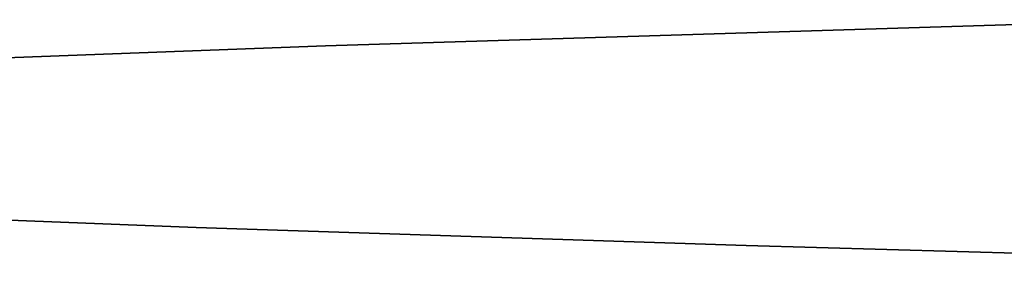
# Model space of a CAD drawing. Header units: millimetres. Extents: x 132157 to 155303, y 33763 to 45643.
# Tile 247 of 256: x 133031.267 to 133031.764, y 42946.402 to 42946.531. Entities that reach past the tile are written whole.
import ezdxf

# ---------------------------------------------------------------- set-up
doc = ezdxf.new("R2010")
doc.units = ezdxf.units.MM
doc.header["$LTSCALE"] = 20
doc.layers.add('RÁM', color=4, linetype='Continuous', lineweight=35)

msp = doc.modelspace()

# ---------------------------------------------------------------- linework, layer by layer
at = {"layer": 'RÁM', "ltscale": 0.5}
for p, q in [((133031.85105, 42946.53067), (133031.42125, 42946.51745)), ((133031.42125, 42946.51745), (133031.1972, 42946.50921)), ((133031.63384, 42946.41672), (133031.35579, 42946.42591)), ((133032.16712, 42946.40175), (133031.63384, 42946.41672))]:
    msp.add_line(p, q, dxfattribs=at)
msp.add_lwpolyline([(133031.35579, 42946.42591), (133031.13696, 42946.43448), (133031.04879, 42946.43852), (133030.97394, 42946.44238), (133030.9118, 42946.44604), (133030.86174, 42946.44947), (133030.82315, 42946.45259), (133030.79561, 42946.4553), (133030.77805, 42946.45748)], dxfattribs=at)

doc.saveas('drawing.dxf')
